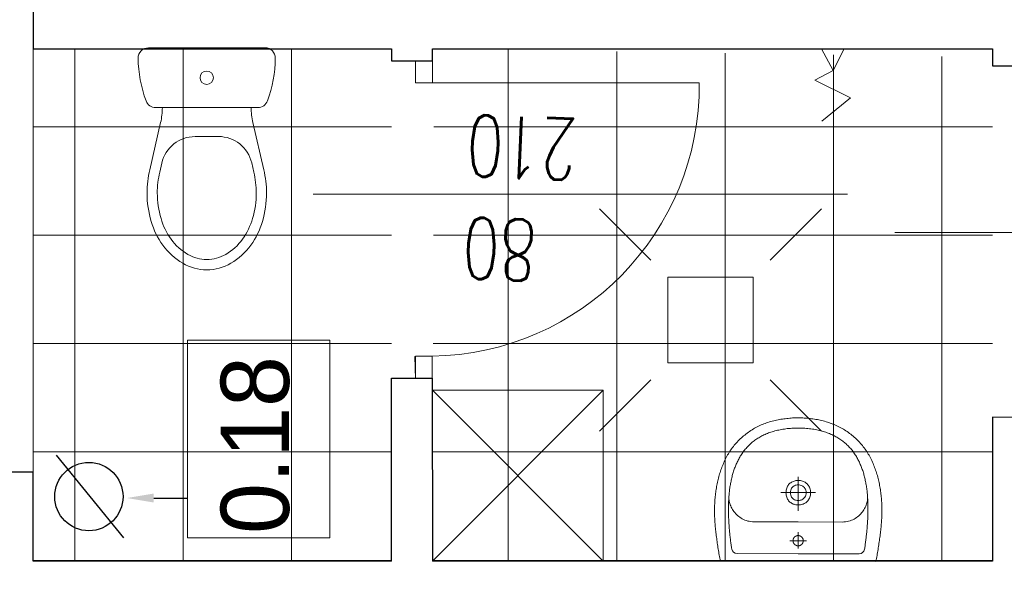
# Model space of a CAD drawing. Header units: millimetres. Extents: x -2948 to 78628, y 64669 to 215420.
# Tile 243 of 256: x 55083 to 55371, y 158750 to 158914. Entities that reach past the tile are written whole.
import ezdxf
from ezdxf.enums import TextEntityAlignment as Align

# ---------------------------------------------------------------- set-up
doc = ezdxf.new("R2010")
doc.units = ezdxf.units.MM
doc.layers.add('_POMOCNICZE', color=252, linetype='Continuous')
for name, color, linetype, lineweight in [('meble inst', 240, 'Continuous', 5), ('NOWE SCIANY', 3, 'Continuous', 13), ('OPIS', 2, 'Continuous', 13), ('P_POMOC', 1, 'Continuous', 5), ('pomiwszczenia', 95, 'Continuous', 20), ('POMOC', 1, 'Continuous', 13), ('SCIANY', 7, 'Continuous', 30), ('WYMIAR', 5, 'Continuous', 13), ('WYPOSAZENIE_SANITARNE', 122, 'Continuous', 5), ('ŚCIANY', 7, 'Continuous', 30)]:
    doc.layers.add(name, color=color, linetype=linetype, lineweight=lineweight)
doc.styles.add('CP_ATTR', font='ROMANS.SHX')
doc.styles.add('style2', font='romans.shx', dxfattribs={"width": 0.7})
doc.dimstyles.new('100', dxfattribs={"dimscale": 80, "dimtxt": 0.2, "dimasz": 0.2, "dimexe": 1.25, "dimexo": 0.625, "dimgap": 0.05, "dimtad": 1, "dimdec": 0, "dimdsep": 46, "dimlunit": 6, "dimtxsty": 'style2', "dimblk1": 'TICK', "dimblk2": 'TICK', "dimsah": 1, "dimcen": 0.2, "dimse1": 1, "dimse2": 1, "dimclrd": 256, "dimclrt": 2, "dimadec": 0, "dimazin": 0, "dimtfac": 1, "dimtdec": 0, "dimtix": 1, "dimtmove": 1, "dimatfit": 0, "dimldrblk": 'DOTSMALL', "dimfxl": 1, "dimtolj": 1, "dimtzin": 0, "dimarcsym": 0})
pattern_1 = [(270, (659746.15, 586523.536), (31.75, -6e-14), []), (360, (659746.15, 586523.536), (6e-14, 31.75), [])]

# ---------------------------------------------------------------- blocks, each defined once
blk = doc.blocks.new('A$C48A16FC9')
at = {"layer": 'WYPOSAZENIE_SANITARNE'}
for p, q in [((-13.67, 35.98), (20.52, 35.98)), ((18.4, 18.48), (-11.55, 18.48)), ((-13.28, 0.27), (-10.09, 14.1)), ((20.13, 0.27), (16.94, 14.1)), ((0, 10), (6.85, 10)), ((-10.36, -0.41), (-9.74, 2.25)), ((17.21, -0.41), (16.6, 2.25))]:
    blk.add_line(p, q, dxfattribs=at)
for points in [[(-14.07, -6.52, 0.072039), (-12.86, -14.86, 0.083339), (-9.48, -21.8, 0.106661), (-3.63, -27.12, 0.132138), (3.43, -29.02, 0.132138), (10.48, -27.12, 0.106661), (16.33, -21.8, 0.083339), (19.72, -14.86, 0.072039), (20.93, -6.52, 0.05824), (20.13, 0.27, 0.083339)], [(-13.28, 0.27, 0.05824), (-14.07, -6.52, 0.072039)], [(-10.36, -0.43, 0.05824), (-11.07, -6.52, 0.05824)], [(-11.07, -6.52, 0.072039), (-9.99, -14.01, 0.083339), (-7.04, -20.05, 0.106661), (-2.12, -24.52, 0.132138), (3.43, -26.02, 0.132138), (8.98, -24.52, 0.106661), (13.89, -20.05, 0.083339), (16.84, -14.01, 0.072039), (17.93, -6.52, 0.05824), (17.21, -0.43, 0.05824)]]:
    blk.add_lwpolyline(points, format="xyb", dxfattribs=at)
blk.add_circle((3.43, 27.23), 1.96, dxfattribs=at)
for centre, radius, start, end in [((-13.67, 32.98), 3, 90, 180.5376), ((20.52, 32.98), 3, 359.4624, 90), ((20.33, 33.3), 37, 180.5376, 200.3417), ((-13.48, 33.3), 37, 339.6583, 359.4624), ((-11.55, 21.48), 3, 200.3417, 270), ((18.4, 21.48), 3, 270, 339.6583), ((-29.57, 18.6), 20, 346.9953, 359.6717), ((36.43, 18.6), 20, 180.3283, 193.0047), ((0, 0), 10, 90, 166.9953), ((6.85, 0), 10, 13.0047, 90)]:
    blk.add_arc(centre, radius, start, end, dxfattribs=at)
blk = doc.blocks.new('2DHSN_724_5an68yu')
for p, q in [((-17.5, 17.51), (-32.5, 32.51)), ((17.5, 17.51), (32.5, 32.51)), ((-17.5, -17.51), (-32.5, -32.51)), ((17.5, -17.51), (32.5, -32.51))]:
    blk.add_line(p, q)
blk.add_lwpolyline([(-12.5, 12.5), (12.5, 12.5), (12.5, -12.5), (-12.5, -12.5)], close=True)
at = {"linetype": 'ByBlock', "style": 'CP_ATTR', "flags": 9}
for tag, p in [('NAME', (-9.19, -1.83)), ('FLOW', (-9.19, -1.83)), ('CHARACTER', (-9.19, -1.84)), ('NUMBER', (-9.19, -1.85)), ('TEMPERATURE', (-9.19, -1.85)), ('PRODUCT-TYPE', (-9.19, -1.86)), ('ORDER-NO', (-9.19, -1.87)), ('PN', (-9.18, -1.83)), ('OTHER', (-9.18, -1.83)), ('PRODUCER', (-9.17, -1.83)), ('ARTICLE', (-9.16, -1.83)), ('VOLTAGE', (-9.16, -1.85)), ('WEIGHT', (-9.15, -1.84)), ('GROUP', (-9.15, -1.85)), ('POWER', (-9.15, -1.87)), ('DN', (-9.14, -1.86))]:
    blk.add_attdef(tag, text='', height=0.00005, dxfattribs=at).set_placement(p, align=Align.MIDDLE_LEFT)
blk = doc.blocks.new('A$C17BC5D8D')
at = {"layer": 'WYPOSAZENIE_SANITARNE'}
blk.add_line((3.81, -7.43), (3.81, -7.43), dxfattribs=at)
for points in [[(-2.19, 13.82), (-2.19, -8.88), (-2.19, -31.68), (-1.76, -31.78), (-1.34, -31.87), (-0.91, -31.96), (-0.47, -32.04), (-0.04, -32.12), (0.4, -32.2), (0.84, -32.27), (1.28, -32.35), (1.73, -32.42), (2.17, -32.48), (2.61, -32.55), (3.06, -32.61), (3.5, -32.67), (3.94, -32.73), (4.39, -32.79), (4.83, -32.85), (5.26, -32.91), (5.7, -32.97), (6.13, -33.02), (6.56, -33.08), (6.98, -33.13), (7.4, -33.17), (7.82, -33.21), (8.24, -33.25), (8.67, -33.28), (9.09, -33.31), (9.51, -33.34), (9.93, -33.37), (10.36, -33.39), (10.78, -33.4), (11.2, -33.42), (11.63, -33.43), (12.05, -33.44), (12.47, -33.44), (12.9, -33.44), (13.32, -33.43), (13.74, -33.43), (14.17, -33.41), (14.59, -33.4), (15.01, -33.38), (15.43, -33.35), (15.86, -33.32), (16.28, -33.29), (16.7, -33.25), (17.12, -33.21), (17.54, -33.16), (17.96, -33.11), (18.37, -33.05), (18.79, -32.99), (19.21, -32.92), (19.62, -32.85), (20.04, -32.77), (20.45, -32.69), (20.87, -32.61), (21.28, -32.51), (21.69, -32.42), (22.1, -32.31), (22.51, -32.21), (22.91, -32.09), (23.32, -31.97), (23.72, -31.85), (24.13, -31.72), (24.53, -31.58), (24.93, -31.44), (25.33, -31.29), (25.72, -31.14), (26.12, -30.98), (26.51, -30.81), (26.9, -30.64), (26.9, -30.64), (27.31, -30.45), (27.7, -30.26), (28.1, -30.06), (28.48, -29.85), (28.86, -29.64), (29.24, -29.42), (29.61, -29.19), (29.97, -28.95), (30.33, -28.71), (30.68, -28.47), (31.02, -28.21), (31.36, -27.95), (31.7, -27.68), (32.03, -27.41), (32.35, -27.13), (32.66, -26.84), (32.97, -26.55), (33.28, -26.24), (33.58, -25.94), (33.87, -25.62), (34.16, -25.3), (34.44, -24.97), (34.72, -24.63), (34.99, -24.29), (35.26, -23.93), (35.52, -23.58), (35.77, -23.21), (36.02, -22.84), (36.27, -22.46), (36.49, -22.1), (36.71, -21.74), (36.92, -21.37), (37.12, -21), (37.31, -20.62), (37.5, -20.23), (37.67, -19.84), (37.84, -19.45), (38, -19.05), (38.15, -18.65), (38.29, -18.25), (38.43, -17.84), (38.56, -17.43), (38.68, -17.01), (38.79, -16.59), (38.9, -16.17), (39, -15.75), (39.1, -15.33), (39.18, -14.9), (39.27, -14.48), (39.34, -14.05), (39.41, -13.62), (39.47, -13.19), (39.53, -12.76), (39.58, -12.33), (39.63, -11.9), (39.67, -11.47), (39.71, -11.05), (39.74, -10.62), (39.77, -10.19), (39.79, -9.77), (39.8, -9.35), (39.82, -8.93), (39.82, -8.93), (39.8, -8.51), (39.79, -8.08), (39.77, -7.66), (39.74, -7.23), (39.71, -6.81), (39.67, -6.38), (39.63, -5.95), (39.58, -5.52), (39.53, -5.09), (39.47, -4.66), (39.41, -4.23), (39.34, -3.8), (39.27, -3.38), (39.18, -2.95), (39.1, -2.52), (39, -2.1), (38.9, -1.68), (38.79, -1.26), (38.68, -0.84), (38.56, -0.43), (38.43, -0.01), (38.29, 0.39), (38.15, 0.8), (38, 1.2), (37.84, 1.6), (37.67, 1.99), (37.5, 2.38), (37.31, 2.77), (37.12, 3.14), (36.92, 3.52), (36.71, 3.89), (36.49, 4.25), (36.27, 4.61), (36.27, 4.61), (36.02, 4.99), (35.77, 5.36), (35.52, 5.72), (35.26, 6.08), (34.99, 6.43), (34.72, 6.78), (34.44, 7.11), (34.16, 7.44), (33.87, 7.77), (33.58, 8.08), (33.28, 8.39), (32.97, 8.69), (32.66, 8.99), (32.35, 9.28), (32.03, 9.56), (31.7, 9.83), (31.36, 10.1), (31.02, 10.36), (30.68, 10.61), (30.33, 10.86), (29.97, 11.1), (29.61, 11.34), (29.24, 11.56), (28.86, 11.78), (28.48, 12), (28.1, 12.2), (27.7, 12.4), (27.31, 12.6), (26.9, 12.78), (26.9, 12.78), (26.51, 12.96), (26.12, 13.12), (25.72, 13.28), (25.33, 13.44), (24.93, 13.59), (24.53, 13.73), (24.13, 13.86), (23.72, 14), (23.32, 14.12), (22.91, 14.24), (22.51, 14.35), (22.1, 14.46), (21.69, 14.56), (21.28, 14.66), (20.87, 14.75), (20.45, 14.84), (20.04, 14.92), (19.62, 15), (19.21, 15.07), (18.79, 15.14), (18.37, 15.2), (17.96, 15.25), (17.54, 15.31), (17.12, 15.35), (16.7, 15.4), (16.28, 15.43), (15.86, 15.47), (15.43, 15.5), (15.01, 15.52), (14.59, 15.54), (14.17, 15.56), (13.74, 15.57), (13.32, 15.58), (12.9, 15.59), (12.47, 15.59), (12.05, 15.58), (11.63, 15.58), (11.2, 15.57), (10.78, 15.55), (10.36, 15.53), (9.93, 15.51), (9.51, 15.49), (9.09, 15.46), (8.67, 15.43), (8.24, 15.4), (7.82, 15.36), (7.4, 15.32), (6.98, 15.27), (6.56, 15.23), (6.56, 15.23), (6.13, 15.17), (5.7, 15.11), (5.26, 15.06), (4.83, 15), (4.39, 14.94), (3.94, 14.88), (3.5, 14.82), (3.06, 14.76), (2.61, 14.69), (2.17, 14.63), (1.73, 14.56), (1.28, 14.49), (0.84, 14.42), (0.4, 14.34), (-0.04, 14.27), (-0.47, 14.18), (-0.91, 14.1), (-1.34, 14.01), (-1.76, 13.92)], [(36.8, -8.93), (36.8, -8.44), (36.78, -7.96), (36.76, -7.49), (36.73, -7.02), (36.7, -6.57), (36.66, -6.12), (36.61, -5.67), (36.56, -5.24), (36.5, -4.81), (36.44, -4.38), (36.37, -3.97), (36.29, -3.56), (36.21, -3.16), (36.12, -2.76), (36.02, -2.38), (35.92, -1.99), (35.81, -1.62), (35.7, -1.25), (35.59, -0.89), (35.46, -0.53), (35.33, -0.19), (35.2, 0.16), (35.06, 0.49), (34.92, 0.82), (34.77, 1.15), (34.61, 1.47), (34.45, 1.78), (34.29, 2.08), (34.12, 2.38), (33.95, 2.68), (33.77, 2.96), (33.58, 3.25), (33.4, 3.52), (33.2, 3.79), (33.01, 4.06), (32.8, 4.32), (32.6, 4.57), (32.39, 4.82), (32.17, 5.06), (31.95, 5.3), (31.73, 5.53), (31.5, 5.75), (31.27, 5.98), (31.04, 6.19), (30.8, 6.4), (30.56, 6.61), (30.31, 6.81), (30.06, 7), (29.81, 7.19), (29.55, 7.38), (29.29, 7.56), (29.02, 7.74), (28.76, 7.91), (28.49, 8.07), (28.21, 8.24), (27.93, 8.39), (27.65, 8.54), (27.37, 8.69), (27.09, 8.84), (26.8, 8.98), (26.5, 9.11), (26.21, 9.24), (25.91, 9.37), (25.61, 9.49), (25.31, 9.61), (25.01, 9.72), (24.7, 9.83), (24.39, 9.94), (24.08, 10.04), (23.76, 10.14), (23.45, 10.23), (23.13, 10.32), (22.81, 10.41), (22.48, 10.49), (22.16, 10.57), (21.83, 10.64), (21.5, 10.72), (21.17, 10.78), (20.84, 10.85), (20.51, 10.91), (20.18, 10.97), (19.84, 11.02), (19.5, 11.08), (19.16, 11.12), (18.82, 11.17), (18.48, 11.21), (18.14, 11.25), (17.8, 11.29), (17.45, 11.32), (17.11, 11.35), (16.76, 11.38), (16.41, 11.4), (16.06, 11.43), (15.72, 11.45), (15.37, 11.46), (15.02, 11.48), (14.67, 11.49), (14.32, 11.5), (13.97, 11.51), (13.61, 11.51), (13.26, 11.51), (12.91, 11.51), (12.56, 11.51), (12.21, 11.51), (11.86, 11.5), (11.5, 11.49), (11.15, 11.48), (10.8, 11.47), (10.45, 11.45), (10.1, 11.44), (9.75, 11.42), (9.4, 11.4), (9.05, 11.38), (8.7, 11.36), (8.36, 11.33), (8.01, 11.31), (7.66, 11.28), (7.32, 11.25), (6.97, 11.22), (6.63, 11.19), (6.29, 11.15), (5.95, 11.12), (5.61, 11.08), (5.27, 11.05), (4.93, 11.01), (4.6, 10.97), (4.26, 10.93), (3.93, 10.89), (3.6, 10.85), (3.27, 10.8), (2.94, 10.76), (2.61, 10.72), (2.29, 10.67), (1.97, 10.63), (1.65, 10.58), (1.33, 10.53), (1.33, 10.53), (0.77, 10.3), (0.38, 9.98), (0.13, 9.53), (0.01, 8.93), (-0.01, -8.93), (0.01, -26.78), (0.13, -27.38), (0.38, -27.83), (0.77, -28.16), (1.33, -28.39), (1.65, -28.43), (1.97, -28.48), (2.29, -28.52), (2.61, -28.57), (2.94, -28.61), (3.27, -28.66), (3.6, -28.7), (3.93, -28.74), (4.26, -28.78), (4.6, -28.82), (4.93, -28.86), (5.27, -28.9), (5.61, -28.93), (5.95, -28.97), (6.29, -29.01), (6.63, -29.04), (6.97, -29.07), (7.32, -29.1), (7.66, -29.13), (8.01, -29.16), (8.36, -29.18), (8.7, -29.21), (9.05, -29.23), (9.4, -29.25), (9.75, -29.27), (10.1, -29.29), (10.45, -29.31), (10.8, -29.32), (11.15, -29.33), (11.5, -29.34), (11.86, -29.35), (12.21, -29.36), (12.56, -29.36), (12.91, -29.37), (13.26, -29.37), (13.61, -29.36), (13.97, -29.36), (14.32, -29.35), (14.67, -29.34), (15.02, -29.33), (15.37, -29.32), (15.72, -29.3), (16.06, -29.28), (16.41, -29.26), (16.76, -29.23), (17.11, -29.2), (17.45, -29.17), (17.8, -29.14), (18.14, -29.1), (18.48, -29.07), (18.82, -29.02), (19.16, -28.98), (19.5, -28.93), (19.84, -28.88), (20.18, -28.82), (20.51, -28.76), (20.84, -28.7), (21.17, -28.64), (21.5, -28.57), (21.83, -28.5), (22.16, -28.42), (22.48, -28.34), (22.81, -28.26), (23.13, -28.17), (23.45, -28.08), (23.76, -27.99), (24.08, -27.89), (24.39, -27.79), (24.7, -27.68), (25.01, -27.57), (25.31, -27.46), (25.61, -27.34), (25.91, -27.22), (26.21, -27.09), (26.5, -26.96), (26.8, -26.83), (27.09, -26.69), (27.37, -26.55), (27.65, -26.4), (27.93, -26.25), (28.21, -26.09), (28.49, -25.93), (28.76, -25.76), (29.02, -25.59), (29.29, -25.41), (29.55, -25.23), (29.81, -25.05), (30.06, -24.86), (30.31, -24.66), (30.56, -24.46), (30.8, -24.26), (31.04, -24.04), (31.27, -23.83), (31.5, -23.61), (31.73, -23.38), (31.95, -23.15), (32.17, -22.91), (32.39, -22.67), (32.6, -22.42), (32.8, -22.17), (33.01, -21.91), (33.2, -21.64), (33.4, -21.37), (33.58, -21.1), (33.77, -20.82), (33.95, -20.53), (34.12, -20.24), (34.29, -19.94), (34.45, -19.63), (34.61, -19.32), (34.77, -19), (34.92, -18.68), (35.06, -18.35), (35.2, -18.01), (35.33, -17.67), (35.46, -17.32), (35.59, -16.96), (35.7, -16.6), (35.81, -16.23), (35.92, -15.86), (36.02, -15.48), (36.12, -15.09), (36.21, -14.69), (36.29, -14.29), (36.37, -13.88), (36.44, -13.47), (36.5, -13.05), (36.56, -12.62), (36.61, -12.18), (36.66, -11.74), (36.7, -11.29), (36.73, -10.83), (36.76, -10.36), (36.78, -9.89), (36.8, -9.41), (36.8, -8.93)], [(17.86, -5.33), (18.22, -5.34), (18.57, -5.38), (18.89, -5.45), (19.19, -5.54), (19.47, -5.65), (19.74, -5.79), (19.99, -5.94), (20.21, -6.11), (20.42, -6.3), (20.61, -6.5), (20.78, -6.72), (20.93, -6.95), (21.06, -7.19), (21.18, -7.44), (21.27, -7.7), (21.35, -7.97), (21.41, -8.24), (21.44, -8.51), (21.46, -8.79), (21.46, -9.07), (21.44, -9.34), (21.41, -9.62), (21.35, -9.89), (21.27, -10.15), (21.18, -10.41), (21.06, -10.66), (20.93, -10.9), (20.78, -11.13), (20.61, -11.35), (20.42, -11.55), (20.21, -11.74), (19.98, -11.91), (19.74, -12.07), (19.47, -12.2), (19.19, -12.31), (18.89, -12.41), (18.56, -12.47), (18.22, -12.51), (17.86, -12.53), (17.5, -12.51), (17.16, -12.47), (16.84, -12.41), (16.54, -12.31), (16.25, -12.2), (15.99, -12.07), (15.74, -11.91), (15.52, -11.74), (15.31, -11.55), (15.12, -11.35), (14.95, -11.13), (14.8, -10.9), (14.66, -10.66), (14.55, -10.41), (14.46, -10.15), (14.38, -9.88), (14.32, -9.61), (14.28, -9.34), (14.27, -9.06), (14.27, -8.79), (14.28, -8.51), (14.32, -8.24), (14.38, -7.97), (14.46, -7.7), (14.55, -7.44), (14.66, -7.19), (14.8, -6.95), (14.95, -6.72), (15.12, -6.5), (15.31, -6.3), (15.52, -6.11), (15.74, -5.94), (15.99, -5.79), (16.25, -5.65), (16.54, -5.54), (16.84, -5.45), (17.16, -5.38), (17.5, -5.34), (17.86, -5.33)], [(3.81, -7.43), (3.79, -7.43), (3.77, -7.43), (3.75, -7.43), (3.73, -7.43), (3.71, -7.43), (3.69, -7.43), (3.67, -7.43), (3.64, -7.44), (3.62, -7.44), (3.6, -7.44), (3.58, -7.44), (3.56, -7.45), (3.54, -7.45), (3.52, -7.46), (3.5, -7.46), (3.48, -7.46), (3.46, -7.47), (3.44, -7.47), (3.42, -7.48), (3.39, -7.49), (3.37, -7.49), (3.35, -7.5), (3.33, -7.5), (3.31, -7.51), (3.29, -7.52), (3.27, -7.53), (3.25, -7.53), (3.23, -7.54), (3.22, -7.55), (3.2, -7.56), (3.18, -7.57), (3.16, -7.58), (3.14, -7.59), (3.12, -7.6), (3.1, -7.61), (3.08, -7.62), (3.06, -7.63), (3.05, -7.64), (3.03, -7.65), (3.01, -7.66), (2.99, -7.67), (2.97, -7.68), (2.96, -7.69), (2.94, -7.71), (2.92, -7.72), (2.9, -7.73), (2.89, -7.75), (2.87, -7.76), (2.85, -7.77), (2.84, -7.79), (2.82, -7.8), (2.81, -7.81), (2.79, -7.83), (2.78, -7.84), (2.76, -7.86), (2.75, -7.87), (2.73, -7.89), (2.72, -7.9), (2.7, -7.92), (2.69, -7.93), (2.67, -7.95), (2.66, -7.97), (2.65, -7.98), (2.63, -8), (2.62, -8.02), (2.61, -8.03), (2.59, -8.05), (2.58, -8.07), (2.57, -8.08), (2.56, -8.1), (2.55, -8.12), (2.54, -8.14), (2.52, -8.16), (2.51, -8.17), (2.5, -8.19), (2.49, -8.21), (2.48, -8.23), (2.47, -8.25), (2.46, -8.27), (2.45, -8.29), (2.45, -8.31), (2.44, -8.33), (2.43, -8.35), (2.42, -8.37), (2.41, -8.39), (2.41, -8.41), (2.4, -8.43), (2.39, -8.45), (2.38, -8.47), (2.38, -8.49), (2.37, -8.51), (2.37, -8.53), (2.36, -8.55), (2.36, -8.57), (2.35, -8.59), (2.35, -8.61), (2.34, -8.63), (2.34, -8.65), (2.33, -8.67), (2.33, -8.69), (2.33, -8.71), (2.32, -8.73), (2.32, -8.76), (2.32, -8.78), (2.32, -8.8), (2.32, -8.82), (2.31, -8.84), (2.31, -8.86), (2.31, -8.88), (2.31, -8.9), (2.31, -8.92), (2.31, -8.95), (2.31, -8.97), (2.31, -8.99), (2.31, -9.01), (2.32, -9.03), (2.32, -9.05), (2.32, -9.07), (2.32, -9.09), (2.32, -9.12), (2.33, -9.14), (2.33, -9.16), (2.33, -9.18), (2.34, -9.2), (2.34, -9.22), (2.35, -9.24), (2.35, -9.26), (2.35, -9.28), (2.36, -9.3), (2.37, -9.32), (2.37, -9.34), (2.38, -9.36), (2.38, -9.38), (2.39, -9.4), (2.4, -9.42), (2.4, -9.44), (2.41, -9.46), (2.42, -9.48), (2.43, -9.5), (2.44, -9.52), (2.44, -9.54), (2.45, -9.56), (2.46, -9.58), (2.47, -9.6), (2.48, -9.62), (2.49, -9.64), (2.5, -9.66), (2.51, -9.67), (2.52, -9.69), (2.53, -9.71), (2.54, -9.73), (2.56, -9.75), (2.57, -9.77), (2.58, -9.78), (2.59, -9.8), (2.6, -9.82), (2.62, -9.83), (2.63, -9.85), (2.64, -9.87), (2.66, -9.88), (2.67, -9.9), (2.68, -9.92), (2.7, -9.93), (2.71, -9.95), (2.73, -9.96), (2.74, -9.98), (2.76, -9.99), (2.77, -10.01), (2.79, -10.02), (2.8, -10.04), (2.82, -10.05), (2.84, -10.07), (2.85, -10.08), (2.87, -10.09), (2.88, -10.11), (2.9, -10.12), (2.92, -10.13), (2.94, -10.14), (2.95, -10.16), (2.97, -10.17), (2.99, -10.18), (3.01, -10.19), (3.02, -10.2), (3.04, -10.21), (3.06, -10.22), (3.08, -10.24), (3.1, -10.25), (3.12, -10.26), (3.13, -10.27), (3.15, -10.27), (3.17, -10.28), (3.19, -10.29), (3.21, -10.3), (3.23, -10.31), (3.25, -10.32), (3.27, -10.33), (3.29, -10.33), (3.31, -10.34), (3.33, -10.35), (3.35, -10.35), (3.37, -10.36), (3.39, -10.37), (3.41, -10.37), (3.43, -10.38), (3.45, -10.38), (3.47, -10.39), (3.49, -10.39), (3.51, -10.4), (3.54, -10.4), (3.56, -10.4), (3.58, -10.41), (3.6, -10.41), (3.62, -10.41), (3.64, -10.42), (3.66, -10.42), (3.68, -10.42), (3.7, -10.42), (3.73, -10.42), (3.75, -10.43), (3.77, -10.43), (3.79, -10.43), (3.81, -10.43), (3.83, -10.43), (3.85, -10.43), (3.87, -10.43), (3.9, -10.42), (3.92, -10.42), (3.94, -10.42), (3.96, -10.42), (3.98, -10.42), (4, -10.41), (4.02, -10.41), (4.04, -10.41), (4.06, -10.41), (4.08, -10.4), (4.11, -10.4), (4.13, -10.39), (4.15, -10.39), (4.17, -10.38), (4.19, -10.38), (4.21, -10.37), (4.23, -10.37), (4.25, -10.36), (4.27, -10.36), (4.29, -10.35), (4.31, -10.34), (4.33, -10.33), (4.35, -10.33), (4.37, -10.32), (4.39, -10.31), (4.41, -10.3), (4.43, -10.29), (4.45, -10.29), (4.47, -10.28), (4.49, -10.27), (4.5, -10.26), (4.52, -10.25), (4.54, -10.24), (4.56, -10.23), (4.58, -10.22), (4.6, -10.2), (4.61, -10.19), (4.63, -10.18), (4.65, -10.17), (4.67, -10.16), (4.69, -10.15), (4.7, -10.13), (4.72, -10.12), (4.74, -10.11), (4.75, -10.09), (4.77, -10.08), (4.79, -10.07), (4.8, -10.05), (4.82, -10.04), (4.83, -10.03), (4.85, -10.01), (4.86, -10), (4.88, -9.98), (4.89, -9.97), (4.91, -9.95), (4.92, -9.93), (4.94, -9.92), (4.95, -9.9), (4.96, -9.89), (4.98, -9.87), (4.99, -9.85), (5, -9.84), (5.02, -9.82), (5.03, -9.8), (5.04, -9.79), (5.05, -9.77), (5.07, -9.75), (5.08, -9.73), (5.09, -9.71), (5.1, -9.7), (5.11, -9.68), (5.12, -9.66), (5.13, -9.64), (5.14, -9.62), (5.15, -9.6), (5.16, -9.58), (5.17, -9.57), (5.18, -9.55), (5.19, -9.53), (5.2, -9.51), (5.2, -9.49), (5.21, -9.47), (5.22, -9.45), (5.23, -9.43), (5.23, -9.41), (5.24, -9.39), (5.25, -9.37), (5.25, -9.35), (5.26, -9.33), (5.26, -9.31), (5.27, -9.29), (5.27, -9.27), (5.28, -9.24), (5.28, -9.22), (5.29, -9.2), (5.29, -9.18), (5.29, -9.16), (5.3, -9.14), (5.3, -9.12), (5.3, -9.1), (5.3, -9.08), (5.31, -9.06), (5.31, -9.03), (5.31, -9.01), (5.31, -8.99), (5.31, -8.97), (5.31, -8.95), (5.31, -8.93), (5.31, -8.91), (5.31, -8.89), (5.31, -8.86), (5.31, -8.84), (5.31, -8.82), (5.31, -8.8), (5.31, -8.78), (5.3, -8.76), (5.3, -8.74), (5.3, -8.72), (5.29, -8.7), (5.29, -8.67), (5.29, -8.65), (5.28, -8.63), (5.28, -8.61), (5.27, -8.59), (5.27, -8.57), (5.26, -8.55), (5.26, -8.53), (5.25, -8.51), (5.25, -8.49), (5.24, -8.47), (5.23, -8.45), (5.23, -8.43), (5.22, -8.41), (5.21, -8.39), (5.2, -8.37), (5.2, -8.35), (5.19, -8.33), (5.18, -8.31), (5.17, -8.29), (5.16, -8.27), (5.15, -8.25), (5.14, -8.23), (5.13, -8.22), (5.12, -8.2), (5.11, -8.18), (5.1, -8.16), (5.09, -8.14), (5.08, -8.12), (5.07, -8.11), (5.06, -8.09), (5.04, -8.07), (5.03, -8.05), (5.02, -8.04), (5.01, -8.02), (4.99, -8), (4.98, -7.99), (4.97, -7.97), (4.95, -7.95), (4.94, -7.94), (4.93, -7.92), (4.91, -7.91), (4.9, -7.89), (4.88, -7.87), (4.87, -7.86), (4.85, -7.84), (4.84, -7.83), (4.82, -7.82), (4.8, -7.8), (4.79, -7.79), (4.77, -7.77), (4.76, -7.76), (4.74, -7.75), (4.72, -7.73), (4.71, -7.72), (4.69, -7.71), (4.67, -7.7), (4.65, -7.68), (4.64, -7.67), (4.62, -7.66), (4.6, -7.65), (4.58, -7.64), (4.56, -7.63), (4.55, -7.62), (4.53, -7.61), (4.51, -7.6), (4.49, -7.59), (4.47, -7.58), (4.45, -7.57), (4.43, -7.56), (4.41, -7.55), (4.39, -7.54), (4.37, -7.54), (4.35, -7.53), (4.33, -7.52), (4.31, -7.51), (4.29, -7.51), (4.27, -7.5), (4.25, -7.49), (4.23, -7.49), (4.21, -7.48), (4.19, -7.48), (4.17, -7.47), (4.15, -7.47), (4.13, -7.46), (4.11, -7.46), (4.09, -7.45), (4.07, -7.45), (4.05, -7.44), (4.03, -7.44), (4, -7.44), (3.98, -7.44), (3.96, -7.43), (3.94, -7.43), (3.92, -7.43), (3.9, -7.43), (3.88, -7.43), (3.86, -7.43), (3.84, -7.43), (3.81, -7.43)], [(17.86, -6.63), (18.23, -6.65), (18.57, -6.72), (18.87, -6.82), (19.14, -6.97), (19.38, -7.14), (19.59, -7.35), (19.77, -7.57), (19.91, -7.82), (20.02, -8.08), (20.1, -8.36), (20.15, -8.64), (20.16, -8.93), (20.15, -9.21), (20.1, -9.5), (20.02, -9.77), (19.91, -10.03), (19.76, -10.28), (19.59, -10.51), (19.38, -10.71), (19.14, -10.89), (18.87, -11.03), (18.57, -11.14), (18.23, -11.2), (17.86, -11.23), (17.5, -11.2), (17.16, -11.14), (16.86, -11.03), (16.59, -10.89), (16.35, -10.71), (16.14, -10.51), (15.96, -10.28), (15.82, -10.03), (15.71, -9.77), (15.63, -9.5), (15.58, -9.21), (15.56, -8.93), (15.58, -8.64), (15.63, -8.36), (15.71, -8.08), (15.82, -7.82), (15.96, -7.57), (16.14, -7.35), (16.35, -7.14), (16.59, -6.97), (16.86, -6.82), (17.16, -6.72), (17.5, -6.65), (17.86, -6.63)]]:
    blk.add_lwpolyline(points, close=True, dxfattribs=at)
for points in [[(16.87, 11.37), (16.57, 11.39), (16.26, 11.39), (15.94, 11.38), (15.62, 11.34), (15.28, 11.28), (14.95, 11.2), (14.61, 11.1), (14.27, 10.99), (13.93, 10.85), (13.6, 10.7), (13.26, 10.52), (12.93, 10.33), (12.61, 10.12), (12.29, 9.89), (11.98, 9.65), (11.68, 9.38), (11.4, 9.1), (11.12, 8.81), (10.86, 8.49), (10.62, 8.16), (10.39, 7.81), (10.18, 7.45), (9.99, 7.07), (9.82, 6.67), (9.67, 6.26), (9.54, 5.83), (9.45, 5.39), (9.37, 4.93), (9.33, 4.46), (9.31, 3.97)], [(9.31, 3.97), (9.31, -8.93), (9.31, -21.83)], [(17.89, -3.84), (17.89, -14.02)], [(3.81, -11.36), (3.81, -6.49)], [(6.34, -8.93), (1.5, -8.93)], [(22.54, -8.93), (12.53, -8.93)], [(9.31, -21.83), (9.33, -22.31), (9.37, -22.78), (9.45, -23.24), (9.54, -23.68), (9.67, -24.11), (9.82, -24.52), (9.99, -24.92), (10.18, -25.3), (10.39, -25.66), (10.62, -26.01), (10.86, -26.34), (11.12, -26.66), (11.4, -26.96), (11.68, -27.24), (11.98, -27.5), (12.29, -27.75), (12.61, -27.97), (12.93, -28.18), (13.26, -28.38), (13.6, -28.55), (13.93, -28.7), (14.27, -28.84), (14.61, -28.96), (14.95, -29.05), (15.28, -29.13), (15.62, -29.19), (15.94, -29.23), (16.26, -29.25), (16.57, -29.24), (16.87, -29.22)]]:
    blk.add_lwpolyline(points, dxfattribs=at)
blk = doc.blocks.new('TICK')
at = {"color": 5}
for p, q in [((0, -0.75), (0, 0.75)), ((-1, 0), (1, 0))]:
    blk.add_line(p, q, dxfattribs=at)
at = {"const_width": 0.1}
blk.add_lwpolyline([(-0.354, -0.354), (0.354, 0.354)], dxfattribs=at)
blk = doc.blocks.new('*D1908')
at = {"layer": 'Defpoints', "color": 0, "ltscale": 2, "transparency": 16777216}
for p in [(54359.15, 158755.62), (55097.36, 158755.62), (55097.36, 158725.62)]:
    blk.add_point(p, dxfattribs=at)
at = {"layer": 'WYMIAR', "lineweight": -2, "ltscale": 2, "transparency": 16777216}
for p, q in [((54359.15, 158771.62), (54359.15, 158787.62)), ((54359.15, 158725.62), (54359.15, 158755.62)), ((54359.15, 158709.62), (54359.15, 158693.62))]:
    blk.add_line(p, q, dxfattribs=at)
at = {"layer": 'WYMIAR', "lineweight": -2, "ltscale": 2, "transparency": 16777216, "xscale": 16, "yscale": 16, "zscale": 16}
for p, rotation in [((54359.15, 158755.62), 270), ((54359.15, 158725.62), 90)]:
    blk.add_blockref('TICK', p, dxfattribs=dict(at, rotation=rotation))
at = {"layer": 'WYMIAR', "color": 2, "ltscale": 2, "transparency": 16777216, "insert": (54347.15, 158740.62), "char_height": 16, "attachment_point": 5, "rotation": 90, "style": 'style2'}
blk.add_mtext('\\A1;30', dxfattribs=at)
blk = doc.blocks.new('_DotSmall')
at = {"layer": 'OPIS', "color": 0, "const_width": 0.5}
blk.add_lwpolyline([(-0.0625, 0, 1), (0.0625, 0, 1)], format="xyb", close=True, dxfattribs=at)
blk = doc.blocks.new('*D1909')
at = {"layer": 'Defpoints', "color": 0, "ltscale": 2, "transparency": 16777216}
for p in [(54359.15, 158905.62), (55086.96, 158905.62), (55097.36, 158755.62)]:
    blk.add_point(p, dxfattribs=at)
at = {"layer": 'WYMIAR', "lineweight": -2, "ltscale": 2, "transparency": 16777216}
blk.add_line((54359.15, 158771.62), (54359.15, 158889.62), dxfattribs=at)
at = {"layer": 'WYMIAR', "lineweight": -2, "ltscale": 2, "transparency": 16777216, "xscale": 16, "yscale": 16, "zscale": 16}
for p, rotation in [((54359.15, 158905.62), 90), ((54359.15, 158755.62), 270)]:
    blk.add_blockref('TICK', p, dxfattribs=dict(at, rotation=rotation))
at = {"layer": 'WYMIAR', "color": 2, "ltscale": 2, "transparency": 16777216, "insert": (54347.15, 158830.62), "char_height": 16, "attachment_point": 5, "rotation": 90, "style": 'style2'}
blk.add_mtext('\\A1;150', dxfattribs=at)
blk = doc.blocks.new('*D1937')
at = {"layer": 'Defpoints', "color": 0, "ltscale": 2, "transparency": 16777216}
for p in [(54359.15, 159309.22), (55086.96, 159309.22), (55071.96, 158917.62)]:
    blk.add_point(p, dxfattribs=at)
at = {"layer": 'WYMIAR', "lineweight": -2, "ltscale": 2, "transparency": 16777216}
blk.add_line((54359.15, 158933.62), (54359.15, 159293.22), dxfattribs=at)
at = {"layer": 'WYMIAR', "lineweight": -2, "ltscale": 2, "transparency": 16777216, "xscale": 16, "yscale": 16, "zscale": 16}
for p, rotation in [((54359.15, 159309.22), 90), ((54359.15, 158917.62), 270)]:
    blk.add_blockref('TICK', p, dxfattribs=dict(at, rotation=rotation))
at = {"layer": 'WYMIAR', "color": 2, "ltscale": 2, "transparency": 16777216, "insert": (54347.15, 159113.42), "char_height": 16, "attachment_point": 5, "rotation": 90, "style": 'style2'}
blk.add_mtext('\\A1;392', dxfattribs=at)

msp = doc.modelspace()

# ---------------------------------------------------------------- hatches: boundary and pattern name
at = {"layer": '_POMOCNICZE', "lineweight": 13, "true_color": 0x2893f0, "extrusion": (-8.85905e-08, -2.09366e-08, 1)}
h = msp.add_hatch(dxfattribs=at)
h.set_pattern_fill('ANSI37', color=150, scale=10, angle=135)
h.set_pattern_definition(pattern_1)
h.paths.add_polyline_path([(55191.97, 158905.62), (55086.96, 158905.62), (55086.96, 158755.62), (55191.96, 158755.62)])
h = msp.add_hatch(dxfattribs=at)
h.set_pattern_fill('ANSI37', color=150, scale=10, angle=135)
h.set_pattern_definition(pattern_1)
h.paths.add_polyline_path([(55367.97, 158903.12), (55204.47, 158905.62), (55203.97, 158755.62), (55367.97, 158755.62)])

# ---------------------------------------------------------------- linework, layer by layer
for p, q in [((55093.71, 158786.6), (55113.42, 158762.36)), ((55122.31, 158774.06), (55132.17, 158774.06))]:
    msp.add_line(p, q)
msp.add_circle((55103.29, 158774.48), 10)
msp.add_solid([(55122.31, 158772.75), (55122.31, 158775.38), (55114.43, 158774.06)])
at = {"layer": 'meble inst', "lineweight": 5, "ltscale": 0.02}
for p, q in [((55321.34, 158899.27), (55317.94, 158905.62)), ((55324.58, 158905.62), (55321.34, 158899.27)), ((55321.34, 158899.27), (55315.97, 158896.39)), ((55315.97, 158896.39), (55326.39, 158891.3)), ((55326.39, 158891.3), (55318.05, 158884.45))]:
    msp.add_line(p, q, dxfattribs=at)
at = {"layer": 'NOWE SCIANY', "lineweight": 5}
for p, q in [((55086.96, 158905.62), (55086.96, 158917.62)), ((55191.97, 158905.62), (55086.96, 158905.62)), ((55191.97, 158902.13), (55191.97, 158905.62)), ((55203.97, 158905.62), (55204.97, 158905.62)), ((55203.97, 158905.62), (55203.97, 158900.62)), ((55203.97, 158895.62), (55203.97, 158905.62)), ((55204.97, 158905.62), (55203.97, 158905.62)), ((55367.97, 158905.62), (55204.97, 158905.62)), ((55203.97, 158755.62), (55203.83, 158815.62))]:
    msp.add_line(p, q, dxfattribs=at)
at = {"layer": 'NOWE SCIANY'}
for p, q in [((55198.97, 158895.63), (55198.97, 158902.13)), ((55203.97, 158895.63), (55198.97, 158895.63)), ((55495.98, 158851.86), (55339.41, 158851.86)), ((55203.83, 158815.62), (55198.83, 158815.51)), ((55198.97, 158809.01), (55198.83, 158815.51)), ((55203.97, 158815.62), (55198.97, 158815.62)), ((55198.97, 158809.12), (55198.97, 158815.62))]:
    msp.add_line(p, q, dxfattribs=at)
at = {"layer": 'NOWE SCIANY', "ltscale": 2}
msp.add_line((55203.97, 158895.63), (55282.12, 158895.63), dxfattribs=at)
msp.add_line((55203.97, 158895.63), (55282.12, 158895.63), dxfattribs=at)
at = {"layer": 'NOWE SCIANY'}
for points in [[(55199.97, 158902.13), (55203.97, 158902.13), (55191.97, 158902.13)], [(55203.85, 158809.12), (55191.97, 158809.12)]]:
    msp.add_lwpolyline(points, dxfattribs=at)
at = {"layer": 'NOWE SCIANY', "ltscale": 2}
msp.add_lwpolyline([(55374.97, 158797.53), (55379.97, 158797.53), (55367.97, 158797.76)], dxfattribs=at)
msp.add_arc((55202.79, 158894.94), 79.33, 270.7539, 0.5001, dxfattribs=at)
msp.add_arc((55202.79, 158894.94), 79.33, 270.7539, 0.5001, dxfattribs=at)
at = {"layer": 'P_POMOC', "ltscale": 2}
msp.add_lwpolyline([(55203.97, 158805.62), (55253.97, 158805.62), (55253.97, 158755.62), (55203.97, 158755.62), (55203.97, 158805.62), (55253.97, 158755.62), (55203.97, 158755.62), (55253.97, 158805.62)], dxfattribs=at)
at = {"layer": 'pomiwszczenia'}
msp.add_lwpolyline([(55132.17, 158762.36), (55132.17, 158820.25), (55173.86, 158820.25), (55173.86, 158762.36)], close=True, dxfattribs=at)
at = {"layer": 'POMOC'}
for p, q in [((55086.96, 159286.62), (55086.96, 158781.62)), ((55325.54, 158863.03), (55168.97, 158863.03))]:
    msp.add_line(p, q, dxfattribs=at)
at = {"layer": 'SCIANY', "ltscale": 2}
for points in [[(55191.97, 158905.62), (55191.97, 158902.13), (55203.97, 158902.13), (55203.97, 158905.62), (55367.97, 158905.62), (55367.97, 158900.62), (55379.97, 158900.62), (55379.97, 159321.31), (55361.47, 159321.31), (55361.47, 159309.22), (55367.97, 159309.22), (55367.97, 158917.62), (55086.96, 158917.62), (55086.96, 158905.62), (55191.97, 158905.62)], [(55191.96, 158755.62), (55191.97, 158809.12), (55203.85, 158809.12), (55203.97, 158755.62)], [(55379.97, 158755.62), (55379.97, 158797.53), (55367.97, 158797.76), (55367.97, 158755.62)]]:
    msp.add_lwpolyline(points, dxfattribs=at)
at = {"layer": 'WYMIAR', "ltscale": 2}
msp.add_lwpolyline([(55367.97, 158905.62), (55367.97, 158900.62), (55379.97, 158900.62)], dxfattribs=at)
at = {"layer": 'ŚCIANY', "ltscale": 2}
for p, q in [((55086.96, 158781.62), (55045.96, 158781.62)), ((55086.96, 158755.62), (55086.96, 158781.62)), ((55191.96, 158755.62), (55086.96, 158755.62)), ((55367.97, 158755.62), (55203.97, 158755.62))]:
    msp.add_line(p, q, dxfattribs=at)

# ---------------------------------------------------------------- block references
at = {"layer": 'meble inst', "lineweight": 5, "ltscale": 0.02}
msp.add_blockref('2DHSN_724_5an68yu', (55285.39, 158826.2), dxfattribs=at)
at = {"layer": 'WYPOSAZENIE_SANITARNE', "xscale": -1, "rotation": 0.02928888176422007}
msp.add_blockref('A$C48A16FC9', (55141.26, 158869.92), dxfattribs=at)
at = {"layer": 'WYPOSAZENIE_SANITARNE', "rotation": 89.87035849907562}
msp.add_blockref('A$C17BC5D8D', (55302.14, 158757.78), dxfattribs=at)

# ---------------------------------------------------------------- texts
at = {"layer": 'NOWE SCIANY', "linetype": 'Continuous', "ltscale": 0.2, "insert": (55212.47, 158838.36), "char_height": 18, "width": 280.1371, "attachment_point": 3, "rotation": 177.7452, "style": 'style2'}
msp.add_mtext('80\\P210', dxfattribs=at)
at = {"layer": 'pomiwszczenia', "insert": (55152.06, 158789.58), "char_height": 20, "attachment_point": 5, "rotation": 90}
msp.add_mtext_dynamic_manual_height_columns('0.18', width=20, gutter_width=4.5, heights=[0], dxfattribs=at)

# ---------------------------------------------------------------- dimensions: what is measured, and where the dimension line sits
at = {"layer": 'WYMIAR', "ltscale": 2}
for base, p1, p2, picture, middle in [((54359.15, 159309.22), (55071.96, 158917.62), (55086.96, 159309.22), '*D1937', (54347.15, 159113.42)), ((54359.15, 158905.62), (55097.36, 158755.62), (55086.96, 158905.62), '*D1909', (54347.15, 158830.62)), ((54359.15, 158755.62), (55097.36, 158725.62), (55097.36, 158755.62), '*D1908', (54347.15, 158740.62))]:
    dim = msp.add_linear_dim(base=base, p1=p1, p2=p2, angle=90, dimstyle='100', dxfattribs=at)
    dim.commit()
    dim.dimension.update_dxf_attribs({"geometry": picture, "text_midpoint": middle})

doc.saveas('drawing.dxf')
